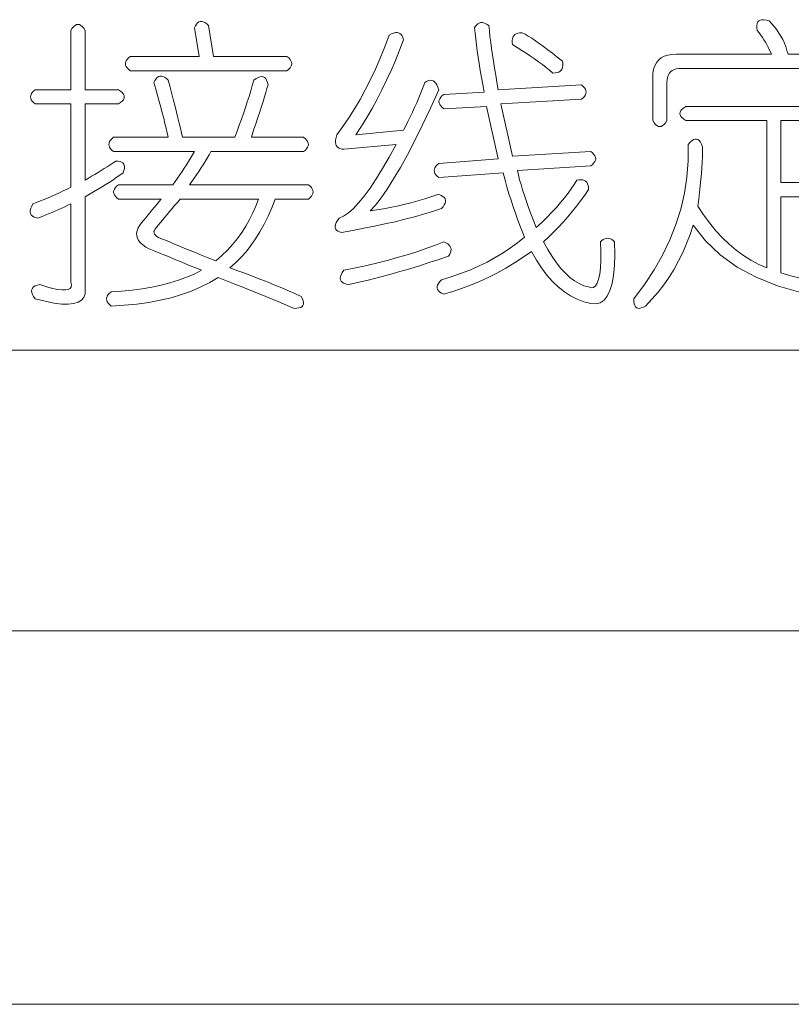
# Model space of a CAD drawing. Extents: x 1 to 297, y 1 to 210.
# Tile 128 of 171: x 231 to 242, y 72 to 86. Entities that reach past the tile are written whole.
import ezdxf

# ---------------------------------------------------------------- set-up
doc = ezdxf.new("R2010")
doc.units = 0

msp = doc.modelspace()

# ---------------------------------------------------------------- linework, layer by layer
at = {"color": 7, "lineweight": 13}
for p, q in [((220.339, 81.317), (295.393, 81.317)), ((220.339, 77.267), (295.393, 77.267)), ((220.339, 71.879), (295.393, 71.879))]:
    msp.add_line(p, q, dxfattribs=at)
for points in [[(231.259, 85.93), (231.28, 85.961), (231.3, 85.985), (231.321, 86.002), (231.341, 86.013), (231.362, 86.016), (231.382, 86.013), (231.403, 86.002), (231.424, 85.985), (231.444, 85.961), (231.465, 85.93), (231.465, 85.073), (231.945, 85.073), (231.976, 85.053), (232, 85.032), (232.017, 85.012), (232.027, 84.991), (232.03, 84.97), (232.027, 84.95), (232.017, 84.929), (232, 84.909), (231.976, 84.888), (231.945, 84.868), (231.465, 84.868), (231.465, 83.77), (231.512, 83.798), (231.559, 83.825), (231.606, 83.853), (231.651, 83.88), (231.696, 83.908), (231.74, 83.935), (231.784, 83.962), (231.827, 83.99), (231.869, 84.017), (231.91, 84.045), (231.942, 84.043), (231.969, 84.038), (231.992, 84.029), (232.009, 84.017), (232.022, 84.002), (232.03, 83.983), (232.033, 83.961), (232.031, 83.935), (232.025, 83.906), (232.013, 83.873), (231.965, 83.839), (231.915, 83.805), (231.863, 83.77), (231.81, 83.736), (231.756, 83.702), (231.701, 83.668), (231.644, 83.633), (231.585, 83.599), (231.526, 83.565), (231.465, 83.53), (231.465, 82.193), (231.464, 82.13), (231.447, 82.078), (231.414, 82.037), (231.366, 82.007), (231.302, 81.988), (231.222, 81.979), (231.126, 81.982), (231.015, 81.996), (230.888, 82.021), (230.745, 82.056), (230.721, 82.089), (230.704, 82.119), (230.693, 82.147), (230.69, 82.171), (230.693, 82.193), (230.704, 82.213), (230.721, 82.229), (230.745, 82.243), (230.776, 82.254), (230.813, 82.262), (230.91, 82.231), (230.996, 82.208), (231.069, 82.193), (231.131, 82.185), (231.182, 82.185), (231.221, 82.192), (231.248, 82.207), (231.263, 82.229), (231.267, 82.259), (231.259, 82.296), (231.259, 83.428), (231.217, 83.407), (231.174, 83.386), (231.129, 83.366), (231.083, 83.345), (231.036, 83.325), (230.987, 83.304), (230.937, 83.284), (230.886, 83.263), (230.833, 83.242), (230.779, 83.222), (230.747, 83.23), (230.721, 83.241), (230.701, 83.255), (230.686, 83.271), (230.676, 83.29), (230.672, 83.312), (230.673, 83.337), (230.68, 83.365), (230.693, 83.395), (230.71, 83.428), (230.765, 83.449), (230.82, 83.47), (230.875, 83.492), (230.93, 83.515), (230.985, 83.539), (231.04, 83.563), (231.094, 83.588), (231.149, 83.614), (231.204, 83.641), (231.259, 83.668), (231.259, 84.868), (230.745, 84.868), (230.72, 84.888), (230.701, 84.909), (230.687, 84.929), (230.679, 84.95), (230.676, 84.97), (230.679, 84.991), (230.687, 85.012), (230.701, 85.032), (230.72, 85.053), (230.745, 85.073), (231.259, 85.073)], [(232.116, 85.553), (233.11, 85.553), (233.042, 85.965), (233.056, 85.996), (233.072, 86.021), (233.089, 86.04), (233.108, 86.053), (233.128, 86.059), (233.149, 86.059), (233.171, 86.054), (233.195, 86.042), (233.221, 86.023), (233.248, 85.999), (233.316, 85.553), (234.379, 85.553), (234.404, 85.533), (234.423, 85.512), (234.437, 85.492), (234.445, 85.471), (234.448, 85.45), (234.445, 85.43), (234.437, 85.409), (234.423, 85.389), (234.404, 85.368), (234.379, 85.348), (232.116, 85.348), (232.091, 85.368), (232.072, 85.389), (232.059, 85.409), (232.05, 85.43), (232.048, 85.45), (232.05, 85.471), (232.059, 85.492), (232.072, 85.512), (232.091, 85.533)], [(237.293, 85.999), (237.301, 85.922), (237.31, 85.841), (237.32, 85.757), (237.332, 85.67), (237.345, 85.579), (237.359, 85.485), (237.375, 85.387), (237.392, 85.286), (237.411, 85.181), (237.43, 85.073), (238.63, 85.142), (238.655, 85.121), (238.674, 85.101), (238.688, 85.08), (238.696, 85.06), (238.699, 85.039), (238.696, 85.018), (238.688, 84.998), (238.674, 84.977), (238.655, 84.957), (238.63, 84.936), (237.465, 84.868), (237.636, 84.113), (238.768, 84.182), (238.792, 84.161), (238.811, 84.141), (238.825, 84.12), (238.833, 84.1), (238.836, 84.079), (238.833, 84.058), (238.825, 84.038), (238.811, 84.017), (238.792, 83.997), (238.768, 83.976), (237.705, 83.908), (237.72, 83.844), (237.738, 83.776), (237.758, 83.704), (237.781, 83.628), (237.808, 83.548), (237.836, 83.463), (237.868, 83.375), (237.902, 83.282), (237.939, 83.186), (237.979, 83.085), (238.059, 83.16), (238.134, 83.233), (238.204, 83.305), (238.27, 83.376), (238.33, 83.445), (238.386, 83.513), (238.437, 83.579), (238.484, 83.644), (238.525, 83.708), (238.562, 83.77), (238.594, 83.775), (238.624, 83.776), (238.649, 83.773), (238.672, 83.765), (238.69, 83.753), (238.706, 83.738), (238.718, 83.718), (238.726, 83.694), (238.732, 83.666), (238.733, 83.633), (238.677, 83.552), (238.619, 83.472), (238.559, 83.393), (238.497, 83.315), (238.433, 83.239), (238.367, 83.164), (238.299, 83.091), (238.229, 83.019), (238.156, 82.948), (238.082, 82.879), (238.144, 82.768), (238.207, 82.666), (238.27, 82.576), (238.334, 82.495), (238.399, 82.425), (238.464, 82.365), (238.531, 82.315), (238.597, 82.276), (238.665, 82.246), (238.733, 82.228), (238.772, 82.216), (238.806, 82.221), (238.835, 82.243), (238.859, 82.282), (238.879, 82.339), (238.894, 82.413), (238.904, 82.504), (238.909, 82.612), (238.909, 82.737), (238.905, 82.879), (238.925, 82.898), (238.946, 82.912), (238.966, 82.922), (238.987, 82.928), (239.008, 82.93), (239.028, 82.928), (239.049, 82.922), (239.069, 82.912), (239.09, 82.898), (239.11, 82.879), (239.113, 82.697), (239.108, 82.536), (239.094, 82.396), (239.072, 82.276), (239.042, 82.176), (239.003, 82.097), (238.957, 82.039), (238.902, 82.001), (238.839, 81.984), (238.768, 81.988), (238.666, 82.014), (238.569, 82.051), (238.474, 82.099), (238.384, 82.158), (238.296, 82.228), (238.212, 82.309), (238.132, 82.4), (238.054, 82.503), (237.981, 82.617), (237.91, 82.742), (237.787, 82.656), (237.662, 82.575), (237.537, 82.499), (237.411, 82.429), (237.285, 82.365), (237.157, 82.306), (237.03, 82.252), (236.901, 82.204), (236.772, 82.162), (236.642, 82.125), (236.611, 82.139), (236.586, 82.155), (236.567, 82.172), (236.554, 82.191), (236.548, 82.21), (236.547, 82.232), (236.553, 82.254), (236.565, 82.278), (236.583, 82.304), (236.608, 82.33), (236.749, 82.374), (236.886, 82.421), (237.018, 82.472), (237.145, 82.528), (237.268, 82.588), (237.385, 82.651), (237.498, 82.719), (237.606, 82.791), (237.709, 82.867), (237.808, 82.948), (237.774, 83.031), (237.74, 83.116), (237.708, 83.204), (237.676, 83.293), (237.645, 83.385), (237.614, 83.478), (237.584, 83.574), (237.555, 83.672), (237.527, 83.771), (237.499, 83.873), (236.573, 83.805), (236.549, 83.825), (236.529, 83.846), (236.516, 83.866), (236.507, 83.887), (236.505, 83.908), (236.507, 83.928), (236.516, 83.949), (236.529, 83.969), (236.549, 83.99), (236.573, 84.01), (237.43, 84.079), (237.259, 84.833), (236.642, 84.799), (236.617, 84.82), (236.598, 84.84), (236.584, 84.861), (236.576, 84.881), (236.573, 84.902), (236.576, 84.922), (236.584, 84.943), (236.598, 84.964), (236.617, 84.984), (236.642, 85.005), (237.225, 85.039), (237.205, 85.147), (237.186, 85.252), (237.169, 85.353), (237.153, 85.45), (237.139, 85.545), (237.126, 85.636), (237.114, 85.723), (237.104, 85.807), (237.095, 85.888), (237.088, 85.965), (237.102, 85.99), (237.118, 86.01), (237.135, 86.025), (237.153, 86.036), (237.173, 86.042), (237.195, 86.043), (237.217, 86.039), (237.241, 86.031), (237.267, 86.017)], [(235.853, 85.862), (235.886, 85.88), (235.916, 85.892), (235.944, 85.899), (235.968, 85.9), (235.99, 85.896), (236.01, 85.887), (236.026, 85.871), (236.04, 85.851), (236.051, 85.825), (236.059, 85.793), (236.003, 85.644), (235.944, 85.497), (235.882, 85.353), (235.818, 85.212), (235.75, 85.073), (235.68, 84.938), (235.608, 84.805), (235.532, 84.674), (235.454, 84.547), (235.373, 84.422), (236.059, 84.49), (236.093, 84.553), (236.126, 84.617), (236.159, 84.682), (236.191, 84.748), (236.222, 84.816), (236.252, 84.885), (236.282, 84.956), (236.311, 85.028), (236.34, 85.101), (236.368, 85.176), (236.394, 85.194), (236.42, 85.205), (236.444, 85.21), (236.466, 85.209), (236.488, 85.202), (236.507, 85.189), (236.526, 85.169), (236.543, 85.143), (236.559, 85.111), (236.573, 85.073), (236.452, 84.809), (236.336, 84.565), (236.225, 84.34), (236.118, 84.135), (236.016, 83.95), (235.919, 83.786), (235.827, 83.641), (235.739, 83.515), (235.657, 83.41), (235.579, 83.325), (235.675, 83.34), (235.772, 83.356), (235.87, 83.375), (235.968, 83.396), (236.068, 83.419), (236.167, 83.444), (236.268, 83.471), (236.369, 83.5), (236.471, 83.532), (236.573, 83.565), (236.604, 83.55), (236.629, 83.535), (236.648, 83.517), (236.661, 83.499), (236.668, 83.479), (236.668, 83.458), (236.662, 83.435), (236.65, 83.411), (236.632, 83.386), (236.608, 83.359), (236.482, 83.319), (236.352, 83.28), (236.219, 83.242), (236.081, 83.205), (235.939, 83.17), (235.793, 83.137), (235.643, 83.105), (235.488, 83.074), (235.33, 83.044), (235.168, 83.016), (235.136, 83.024), (235.111, 83.035), (235.092, 83.049), (235.08, 83.066), (235.073, 83.085), (235.073, 83.107), (235.079, 83.131), (235.091, 83.159), (235.109, 83.189), (235.133, 83.222), (235.197, 83.251), (235.265, 83.297), (235.337, 83.361), (235.413, 83.441), (235.493, 83.539), (235.578, 83.654), (235.666, 83.786), (235.759, 83.935), (235.855, 84.101), (235.956, 84.285), (235.202, 84.216), (235.17, 84.218), (235.143, 84.224), (235.121, 84.235), (235.103, 84.249), (235.09, 84.268), (235.083, 84.29), (235.079, 84.317), (235.081, 84.348), (235.088, 84.383), (235.099, 84.422), (235.187, 84.541), (235.272, 84.666), (235.354, 84.796), (235.434, 84.932), (235.51, 85.073), (235.584, 85.22), (235.656, 85.372), (235.724, 85.53), (235.79, 85.693)], [(237.773, 85.896), (237.816, 85.874), (237.862, 85.847), (237.912, 85.816), (237.965, 85.781), (238.022, 85.742), (238.082, 85.699), (238.145, 85.651), (238.212, 85.6), (238.282, 85.544), (238.356, 85.485), (238.361, 85.452), (238.362, 85.423), (238.358, 85.397), (238.351, 85.375), (238.339, 85.356), (238.323, 85.341), (238.303, 85.329), (238.279, 85.32), (238.251, 85.315), (238.219, 85.313), (238.17, 85.354), (238.119, 85.396), (238.066, 85.437), (238.011, 85.478), (237.953, 85.519), (237.894, 85.56), (237.833, 85.601), (237.769, 85.642), (237.704, 85.684), (237.636, 85.725), (237.631, 85.757), (237.631, 85.786), (237.634, 85.812), (237.642, 85.834), (237.653, 85.853), (237.669, 85.869), (237.689, 85.881), (237.713, 85.889), (237.741, 85.894)], [(231.945, 83.702), (232.733, 83.702), (232.767, 83.75), (232.8, 83.798), (232.833, 83.846), (232.865, 83.894), (232.896, 83.942), (232.927, 83.99), (232.956, 84.038), (232.986, 84.086), (233.014, 84.134), (233.042, 84.182), (231.876, 84.182), (231.851, 84.202), (231.832, 84.223), (231.819, 84.244), (231.81, 84.264), (231.808, 84.285), (231.81, 84.305), (231.819, 84.326), (231.832, 84.346), (231.851, 84.367), (231.876, 84.388), (232.665, 84.388), (232.65, 84.451), (232.635, 84.518), (232.617, 84.588), (232.599, 84.662), (232.579, 84.739), (232.558, 84.82), (232.535, 84.904), (232.511, 84.991), (232.486, 85.082), (232.459, 85.176), (232.473, 85.207), (232.489, 85.232), (232.506, 85.251), (232.525, 85.264), (232.545, 85.27), (232.566, 85.271), (232.589, 85.265), (232.613, 85.253), (232.638, 85.235), (232.665, 85.21), (232.691, 85.11), (232.717, 85.013), (232.741, 84.92), (232.763, 84.832), (232.785, 84.748), (232.805, 84.667), (232.823, 84.591), (232.84, 84.519), (232.856, 84.451), (232.87, 84.388), (233.625, 84.388), (233.658, 84.476), (233.691, 84.563), (233.721, 84.649), (233.751, 84.733), (233.779, 84.816), (233.806, 84.898), (233.831, 84.978), (233.855, 85.057), (233.878, 85.134), (233.899, 85.21), (233.932, 85.234), (233.962, 85.252), (233.989, 85.262), (234.014, 85.265), (234.036, 85.262), (234.055, 85.252), (234.072, 85.234), (234.085, 85.21), (234.096, 85.18), (234.105, 85.142), (234.09, 85.091), (234.073, 85.035), (234.054, 84.973), (234.033, 84.906), (234.01, 84.833), (233.985, 84.755), (233.958, 84.672), (233.929, 84.582), (233.898, 84.488), (233.865, 84.388), (234.619, 84.388), (234.644, 84.367), (234.663, 84.346), (234.677, 84.326), (234.685, 84.305), (234.688, 84.285), (234.685, 84.264), (234.677, 84.244), (234.663, 84.223), (234.644, 84.202), (234.619, 84.182), (233.282, 84.182), (233.254, 84.134), (233.226, 84.086), (233.196, 84.038), (233.167, 83.99), (233.136, 83.942), (233.105, 83.894), (233.073, 83.846), (233.04, 83.798), (233.007, 83.75), (232.973, 83.702), (234.688, 83.702), (234.712, 83.681), (234.731, 83.661), (234.745, 83.64), (234.753, 83.62), (234.756, 83.599), (234.753, 83.578), (234.745, 83.558), (234.731, 83.537), (234.712, 83.517), (234.688, 83.496), (234.208, 83.496), (234.158, 83.369), (234.105, 83.248), (234.048, 83.133), (233.988, 83.024), (233.925, 82.922), (233.858, 82.826), (233.788, 82.735), (233.714, 82.651), (233.637, 82.574), (233.556, 82.502), (233.671, 82.461), (233.784, 82.42), (233.893, 82.378), (234, 82.337), (234.105, 82.296), (234.206, 82.255), (234.305, 82.214), (234.401, 82.173), (234.494, 82.132), (234.585, 82.09), (234.602, 82.058), (234.613, 82.029), (234.619, 82.003), (234.618, 81.981), (234.61, 81.962), (234.597, 81.946), (234.577, 81.934), (234.552, 81.926), (234.52, 81.921), (234.482, 81.919), (234.384, 81.961), (234.284, 82.003), (234.181, 82.046), (234.076, 82.089), (233.968, 82.133), (233.856, 82.178), (233.743, 82.224), (233.626, 82.27), (233.507, 82.317), (233.385, 82.365), (233.264, 82.293), (233.136, 82.228), (233.001, 82.169), (232.858, 82.118), (232.708, 82.073), (232.549, 82.036), (232.384, 82.005), (232.211, 81.981), (232.03, 81.964), (231.842, 81.953), (231.817, 81.974), (231.798, 81.994), (231.784, 82.015), (231.776, 82.036), (231.773, 82.056), (231.776, 82.077), (231.784, 82.097), (231.798, 82.118), (231.817, 82.138), (231.842, 82.159), (231.997, 82.168), (232.146, 82.182), (232.29, 82.201), (232.429, 82.225), (232.562, 82.253), (232.689, 82.287), (232.811, 82.325), (232.928, 82.368), (233.039, 82.415), (233.145, 82.468), (233.063, 82.502), (232.983, 82.535), (232.904, 82.567), (232.827, 82.599), (232.75, 82.63), (232.676, 82.661), (232.602, 82.691), (232.53, 82.72), (232.46, 82.748), (232.39, 82.776), (232.34, 82.804), (232.297, 82.834), (232.263, 82.865), (232.237, 82.897), (232.219, 82.93), (232.209, 82.965), (232.208, 83.002), (232.215, 83.04), (232.23, 83.079), (232.253, 83.119), (232.281, 83.154), (232.309, 83.189), (232.339, 83.225), (232.368, 83.262), (232.399, 83.299), (232.43, 83.337), (232.462, 83.376), (232.495, 83.415), (232.528, 83.455), (232.562, 83.496), (231.945, 83.496), (231.92, 83.517), (231.901, 83.537), (231.887, 83.558), (231.879, 83.578), (231.876, 83.599), (231.879, 83.62), (231.887, 83.64), (231.901, 83.661), (231.92, 83.681)], [(233.968, 83.496), (232.836, 83.496), (232.796, 83.449), (232.757, 83.403), (232.719, 83.358), (232.683, 83.315), (232.648, 83.273), (232.614, 83.233), (232.582, 83.194), (232.551, 83.156), (232.521, 83.12), (232.493, 83.085), (232.476, 83.065), (232.464, 83.045), (232.459, 83.026), (232.46, 83.008), (232.468, 82.99), (232.481, 82.974), (232.5, 82.958), (232.526, 82.942), (232.558, 82.927), (232.596, 82.913), (232.647, 82.892), (232.703, 82.868), (232.765, 82.842), (232.832, 82.815), (232.905, 82.785), (232.983, 82.753), (233.067, 82.719), (233.156, 82.683), (233.25, 82.645), (233.35, 82.605), (233.437, 82.682), (233.518, 82.761), (233.593, 82.843), (233.663, 82.928), (233.728, 83.016), (233.787, 83.107), (233.84, 83.2), (233.888, 83.296), (233.931, 83.395)], [(236.642, 82.879), (236.673, 82.865), (236.699, 82.849), (236.72, 82.832), (236.735, 82.813), (236.745, 82.793), (236.749, 82.772), (236.747, 82.749), (236.741, 82.725), (236.728, 82.7), (236.71, 82.673), (236.573, 82.626), (236.433, 82.58), (236.293, 82.535), (236.151, 82.492), (236.008, 82.45), (235.863, 82.41), (235.717, 82.371), (235.569, 82.333), (235.421, 82.297), (235.27, 82.262), (235.233, 82.27), (235.202, 82.281), (235.178, 82.295), (235.161, 82.311), (235.15, 82.33), (235.147, 82.352), (235.15, 82.377), (235.161, 82.405), (235.178, 82.435), (235.202, 82.468), (235.371, 82.503), (235.534, 82.539), (235.691, 82.577), (235.844, 82.616), (235.99, 82.656), (236.132, 82.698), (236.267, 82.741), (236.398, 82.786), (236.523, 82.832)]]:
    msp.add_lwpolyline(points, close=True, dxfattribs=at)
for points in [[(242.916, 85.382), (240.07, 85.382), (240.031, 85.38), (239.996, 85.374), (239.965, 85.363), (239.939, 85.349), (239.916, 85.33), (239.898, 85.308), (239.883, 85.281), (239.873, 85.25), (239.867, 85.215), (239.865, 85.176), (239.865, 84.628), (239.844, 84.597), (239.824, 84.573), (239.803, 84.556), (239.782, 84.545), (239.762, 84.542), (239.741, 84.545), (239.721, 84.556), (239.7, 84.573), (239.68, 84.597), (239.659, 84.628), (239.659, 85.245), (239.662, 85.31), (239.673, 85.368), (239.69, 85.42), (239.714, 85.464), (239.745, 85.502), (239.782, 85.533), (239.827, 85.557), (239.878, 85.574), (239.937, 85.584), (240.002, 85.588), (241.373, 85.588), (241.359, 85.622), (241.343, 85.656), (241.326, 85.69), (241.307, 85.725), (241.288, 85.759), (241.266, 85.793), (241.244, 85.828), (241.22, 85.862), (241.194, 85.896), (241.168, 85.93), (241.163, 85.969), (241.163, 86.002), (241.169, 86.029), (241.179, 86.051), (241.193, 86.068), (241.213, 86.079), (241.237, 86.084), (241.266, 86.084), (241.3, 86.079), (241.339, 86.068), (241.379, 86.026), (241.416, 85.983), (241.45, 85.938), (241.482, 85.892), (241.51, 85.845), (241.536, 85.796), (241.56, 85.746), (241.58, 85.695), (241.598, 85.642), (241.613, 85.588), (242.985, 85.588)], [(241.797, 82.148), (241.459, 82.245), (241.152, 82.368), (240.877, 82.516), (240.634, 82.691), (240.422, 82.892), (240.242, 83.119), (240.198, 82.984), (240.149, 82.853), (240.094, 82.726), (240.033, 82.603), (239.968, 82.485), (239.896, 82.37), (239.819, 82.26), (239.737, 82.154), (239.649, 82.051), (239.556, 81.953), (239.524, 81.936), (239.494, 81.925), (239.469, 81.919), (239.446, 81.92), (239.428, 81.928), (239.412, 81.941), (239.4, 81.961), (239.392, 81.986), (239.386, 82.018), (239.385, 82.056), (239.541, 82.264), (239.68, 82.474), (239.801, 82.689), (239.906, 82.906), (239.993, 83.128), (240.064, 83.352), (240.117, 83.58), (240.153, 83.812), (240.172, 84.046), (240.173, 84.285), (240.2, 84.315), (240.225, 84.338), (240.249, 84.354), (240.272, 84.362), (240.293, 84.362), (240.313, 84.355), (240.332, 84.34), (240.349, 84.318), (240.365, 84.288), (240.379, 84.25), (240.378, 84.18), (240.376, 84.106), (240.373, 84.029), (240.368, 83.949), (240.362, 83.865), (240.354, 83.777), (240.345, 83.686), (240.335, 83.592), (240.323, 83.494), (240.31, 83.393), (240.394, 83.267), (240.482, 83.149), (240.573, 83.04), (240.667, 82.938), (240.765, 82.845), (240.866, 82.76), (240.97, 82.683), (241.078, 82.614), (241.19, 82.554), (241.305, 82.502), (241.305, 84.628), (240.139, 84.628), (240.108, 84.648), (240.084, 84.669), (240.067, 84.689), (240.057, 84.71), (240.053, 84.73), (240.057, 84.751), (240.067, 84.772), (240.084, 84.792), (240.108, 84.813), (240.139, 84.833), (242.745, 84.833)], [(242.745, 84.628), (241.51, 84.628), (241.51, 83.736), (243.019, 83.736)], [(243.019, 83.53), (241.51, 83.53), (241.51, 82.433), (241.653, 82.388), (241.808, 82.348)]]:
    msp.add_lwpolyline(points, dxfattribs=at)

doc.saveas('drawing.dxf')
